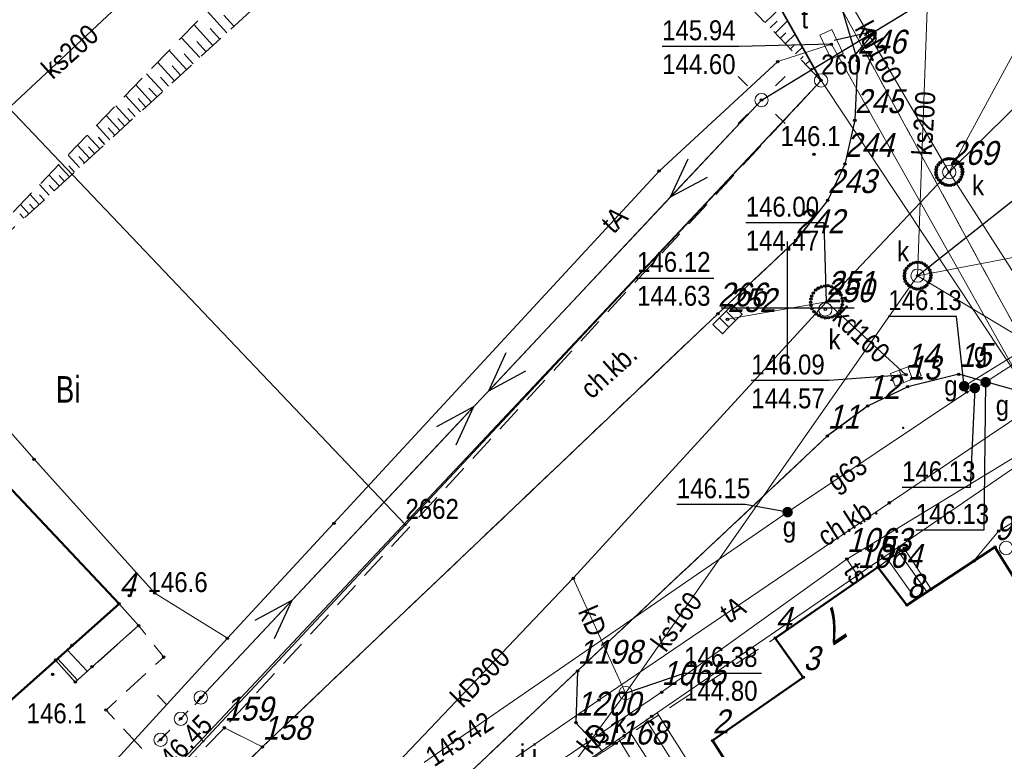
# Model space of a CAD drawing. Header units: metres. Extents: x 5551907 to 5556416, y 5709283 to 5712755.
# Tile 62 of 100: x 5554521 to 5554558, y 5710683 to 5710711. Entities that reach past the tile are written whole.
import ezdxf
from ezdxf.enums import TextEntityAlignment as Align

# ---------------------------------------------------------------- set-up
doc = ezdxf.new("R2010")
doc.units = ezdxf.units.M
for name, pattern in [('1.0_0.5', [1.5, 1, -0.5]), ('1.5_0.5', [2, 1.5, -0.5]), ('219-500', [0]), ('suep_nn_500', [0]), ('supp_500', [1, 0.5, -0.5])]:
    doc.linetypes.add(name, pattern=pattern)
doc.layers.get('0').update_dxf_attribs({"color": 2, "lineweight": 5})
doc.styles.get("Standard").update_dxf_attribs({"font": 'Working1250', "width": 0.75})
doc.linetypes.add('902-500', pattern='A,3.75,0,[1,ksztalty.shx,S=0.5,R=0,X=0,Y=0],3.75', length=7.5)
doc.linetypes.add('otdn_500', pattern='A,5,0,[21,ksztalty.shx,S=0.5,R=0,X=0,Y=0]', length=5)

# ---------------------------------------------------------------- blocks, each defined once
blk = doc.blocks.new('PUNKTBUD')
at = {"color": 0}
blk.add_circle((0, 0), 0.045, dxfattribs=at)
blk = doc.blocks.new('202')
at = {"color": 0, "linetype": 'Continuous', "lineweight": 0}
blk.add_circle((0, 0), 0.25, dxfattribs=at)
blk = doc.blocks.new('203')
at = {"linetype": 'Continuous', "lineweight": 0}
h = blk.add_hatch(color=0, dxfattribs=at)
edge = h.paths.add_edge_path()
edge.add_arc((0, 0), 0.045, 0, 360)
blk = doc.blocks.new('PW01')
at = {"linetype": 'Continuous', "lineweight": 13}
h = blk.add_hatch(color=0, dxfattribs=at)
edge = h.paths.add_edge_path()
edge.add_arc((0, 0), 0.045, 0, 360)
blk = doc.blocks.new('US25')
at = {"linetype": 'Continuous', "lineweight": 0}
h = blk.add_hatch(color=0, dxfattribs=at)
edge = h.paths.add_edge_path()
edge.add_arc((0, 0), 0.2, 0, 360)
blk = doc.blocks.new('US22')
at = {"color": 0, "linetype": 'Continuous', "lineweight": 13}
blk.add_circle((0, 0), 0.25, dxfattribs=at)
blk = doc.blocks.new('US20')
at = {"color": 0, "linetype": 'Continuous', "lineweight": 13}
for p, q in [((-0.5, -0.25), (-0.5, 0.25)), ((-0.5, 0.25), (0.5, 0.25)), ((0.5, -0.25), (0.5, 0.25)), ((-0.5, -0.25), (0.5, -0.25))]:
    blk.add_line(p, q, dxfattribs=at)
blk = doc.blocks.new('US05')
at = {"color": 0, "linetype": 'Continuous', "lineweight": 13}
for p, q in [((-0.525, -0.25), (-0.525, 0.25)), ((-0.525, 0.25), (-0.175, 0.25)), ((-0.175, -0.25), (-0.175, 0.25)), ((-0.175, 0.25), (0.175, 0.25)), ((0.175, -0.25), (0.175, 0.25)), ((0.175, 0.25), (0.525, 0.25)), ((0.525, -0.25), (0.525, 0.25)), ((-0.525, -0.25), (-0.175, -0.25)), ((-0.175, -0.25), (0.175, -0.25)), ((0.175, -0.25), (0.525, -0.25))]:
    blk.add_line(p, q, dxfattribs=at)
blk = doc.blocks.new('SM01')
at = {"color": 0, "linetype": 'Continuous', "lineweight": 13}
for p, q in [((-0.53, 0.531), (-0.883, 0.884)), ((0.531, 0.531), (0.884, 0.884)), ((-0.53, -0.53), (-0.883, -0.883)), ((0.531, -0.53), (0.884, -0.883))]:
    blk.add_line(p, q, dxfattribs=at)
blk.add_circle((0, 0), 0.25, dxfattribs=at)
blk = doc.blocks.new('SUEP1')
at = {"color": 0, "linetype": 'Continuous'}
for p, q in [((5, 0), (3.5, 0.5)), ((15, 0), (13.5, 0.5)), ((0, 0), (5, 0)), ((5, 0), (3.5, -0.5)), ((5, 0), (15, 0)), ((15, 0), (13.5, -0.5))]:
    blk.add_line(p, q, dxfattribs=at)
blk = doc.blocks.new('US15')
at = {"color": 0, "linetype": 'Continuous', "lineweight": 13}
blk.add_circle((0, 0), 0.25, dxfattribs=at)
blk = doc.blocks.new('SM05')
at = {"color": 0, "linetype": 'Continuous', "lineweight": 13}
blk.add_circle((0, 0), 0.25, dxfattribs=at)
blk = doc.blocks.new('PIKIETAW1891')
at = {"color": 0}
blk.add_circle((0, 0), 0.045, dxfattribs=at)
blk = doc.blocks.new('RAMKA500K')
at = {"color": 0}
for p, q in [((150, 197.5), (150, 202.5)), ((147.5, 200), (152.5, 200))]:
    blk.add_line(p, q, dxfattribs=at)

msp = doc.modelspace()

# ---------------------------------------------------------------- linework, layer by layer
at = {"layer": '000 Inne (niezydentyfikowane)', "color": 7, "linetype": 'CONTINUOUS', "lineweight": 25, "flags": 128}
for points in [[(5554528.91, 5710710.35), (5554528.17, 5710711.17)], [(5554549.16, 5710710.74), (5554549.73, 5710711.29)], [(5554529.18, 5710710.6), (5554528.8, 5710711.02)], [(5554549.35, 5710710.54), (5554549.61, 5710710.79)], [(5554549.54, 5710710.34), (5554550, 5710710.8)], [(5554528.39, 5710709.87), (5554527.67, 5710710.66)], [(5554528.65, 5710710.11), (5554528.28, 5710710.51)], [(5554527.89, 5710709.42), (5554527.2, 5710710.17)], [(5554549.73, 5710710.15), (5554549.94, 5710710.35)], [(5554549.92, 5710709.95), (5554550.28, 5710710.3)], [(5554527.4, 5710708.97), (5554526.74, 5710709.69)], [(5554528.13, 5710709.64), (5554527.78, 5710710.03)], [(5554550.11, 5710709.75), (5554550.26, 5710709.9)], [(5554550.3, 5710709.56), (5554550.56, 5710709.81)], [(5554527.64, 5710709.19), (5554527.31, 5710709.56)], [(5554550.49, 5710709.36), (5554550.59, 5710709.46)], [(5554550.68, 5710709.16), (5554550.84, 5710709.31)], [(5554526.94, 5710708.55), (5554526.31, 5710709.24)], [(5554527.17, 5710708.76), (5554526.85, 5710709.11)], [(5554550.87, 5710708.96), (5554550.92, 5710709.02)], [(5554526.5, 5710708.14), (5554525.89, 5710708.81)], [(5554526.72, 5710708.34), (5554526.41, 5710708.68)], [(5554551.06, 5710708.77), (5554551.11, 5710708.82)], [(5554526.07, 5710707.75), (5554525.49, 5710708.39)], [(5554526.28, 5710707.95), (5554525.98, 5710708.27)], [(5554525.66, 5710707.38), (5554525.1, 5710707.99)], [(5554525.86, 5710707.56), (5554525.58, 5710707.88)], [(5554525.27, 5710707.02), (5554524.73, 5710707.61)], [(5554525.46, 5710707.2), (5554525.19, 5710707.5)], [(5554524.89, 5710706.67), (5554524.37, 5710707.24)], [(5554525.08, 5710706.84), (5554524.81, 5710707.13)], [(5554524.51, 5710706.33), (5554524.02, 5710706.87)], [(5554524.7, 5710706.5), (5554524.45, 5710706.78)], [(5554524.13, 5710705.98), (5554523.66, 5710706.5)], [(5554524.32, 5710706.15), (5554524.08, 5710706.42)], [(5554523.75, 5710705.63), (5554523.3, 5710706.12)], [(5554523.94, 5710705.8), (5554523.71, 5710706.06)], [(5554523.37, 5710705.28), (5554522.94, 5710705.75)], [(5554523.56, 5710705.46), (5554523.34, 5710705.7)], [(5554522.99, 5710704.93), (5554522.58, 5710705.38)], [(5554523.18, 5710705.11), (5554522.97, 5710705.34)], [(5554522.61, 5710704.59), (5554522.22, 5710705.01)], [(5554522.8, 5710704.76), (5554522.6, 5710704.98)], [(5554522.23, 5710704.24), (5554521.87, 5710704.64)], [(5554522.42, 5710704.41), (5554522.23, 5710704.62)], [(5554521.85, 5710703.89), (5554521.51, 5710704.27)], [(5554522.04, 5710704.06), (5554521.86, 5710704.26)], [(5554521.47, 5710703.54), (5554521.15, 5710703.89)], [(5554521.66, 5710703.72), (5554521.49, 5710703.9)], [(5554521.28, 5710703.37), (5554521.13, 5710703.54)]]:
    msp.add_lwpolyline(points, dxfattribs=at)
at = {"layer": '217-kontur klasyfikacyjny', "color": 3, "linetype": 'CONTINUOUS', "lineweight": 18, "flags": 128}
for points in [[(5554551.26, 5710708.56), (5554531.77, 5710743.2)], [(5554517.71, 5710710.67), (5554535.63, 5710691.83)], [(5554535.63, 5710691.83), (5554551.26, 5710708.56)]]:
    msp.add_lwpolyline(points, dxfattribs=at)
at = {"layer": '218-kontur użytku gruntowego', "color": 3, "linetype": 'CONTINUOUS', "lineweight": 18, "flags": 128}
for points in [[(5554551.26, 5710708.56), (5554531.77, 5710743.2)], [(5554531.77, 5710743.2), (5554551.26, 5710708.56)], [(5554517.71, 5710710.67), (5554535.63, 5710691.83)], [(5554535.63, 5710691.83), (5554517.71, 5710710.67)], [(5554535.63, 5710691.83), (5554551.26, 5710708.56)], [(5554551.26, 5710708.56), (5554535.63, 5710691.83)], [(5554560.18, 5710695.12), (5554536.59, 5710678.92)], [(5554536.59, 5710678.92), (5554560.18, 5710695.12)], [(5554521.45, 5710676.63), (5554535.63, 5710691.83)], [(5554535.63, 5710691.83), (5554521.45, 5710676.63)]]:
    msp.add_lwpolyline(points, dxfattribs=at)
at = {"layer": '219-działka ewidencyjna', "color": 7, "linetype": '219-500', "lineweight": 18, "flags": 128}
for points in [[(5554531.77, 5710743.2), (5554551.26, 5710708.56)], [(5554517.71, 5710710.67), (5554535.63, 5710691.83)], [(5554551.26, 5710708.56), (5554535.63, 5710691.83)], [(5554551.26, 5710708.56), (5554560.18, 5710695.12)], [(5554560.18, 5710695.12), (5554536.59, 5710678.92)], [(5554535.63, 5710691.83), (5554521.45, 5710676.63)]]:
    msp.add_lwpolyline(points, dxfattribs=at)
at = {"layer": '312-budynek ewidencyjny', "color": 7, "linetype": 'CONTINUOUS', "lineweight": 50, "flags": 128}
for points in [[(5554515.84, 5710698.44), (5554524.86, 5710688.86)], [(5554554.49, 5710688.81), (5554557.8, 5710690.99)], [(5554557.8, 5710690.99), (5554565.85, 5710678.11)], [(5554549.54, 5710687.57), (5554553.4, 5710690.24)], [(5554553.4, 5710690.24), (5554554.49, 5710688.81)], [(5554524.86, 5710688.86), (5554514.49, 5710679.62)], [(5554550.59, 5710686.09), (5554549.54, 5710687.57)], [(5554547.18, 5710683.71), (5554550.59, 5710686.09)], [(5554555.43, 5710670.79), (5554547.18, 5710683.71)]]:
    msp.add_lwpolyline(points, dxfattribs=at)
at = {"layer": '352-schody', "color": 7, "linetype": 'CONTINUOUS', "lineweight": 18, "flags": 128}
for points in [[(5554555.4, 5710689.41), (5554554.49, 5710688.81), (5554553.4, 5710690.24), (5554554.39, 5710690.94)], [(5554555.4, 5710689.41), (5554554.49, 5710688.81), (5554553.4, 5710690.24), (5554554.39, 5710690.94)], [(5554524.86, 5710688.86), (5554525.59, 5710688.04), (5554523.84, 5710686.49), (5554523.21, 5710685.91), (5554522.47, 5710686.74), (5554523.09, 5710687.29)], [(5554524.86, 5710688.86), (5554525.59, 5710688.04), (5554523.84, 5710686.49), (5554523.21, 5710685.91), (5554522.47, 5710686.74), (5554523.09, 5710687.29)]]:
    msp.add_lwpolyline(points, close=True, dxfattribs=at)
for points in [[(5554554.186, 5710690.796), (5554555.24, 5710689.305)], [(5554553.778, 5710690.507), (5554554.823, 5710689.029)], [(5554522.91, 5710687.131), (5554523.656, 5710686.321)], [(5554522.536, 5710686.799), (5554523.288, 5710685.982)]]:
    msp.add_lwpolyline(points, dxfattribs=at)
at = {"layer": 'chodnik', "color": 7, "linetype": '1.0_0.5', "lineweight": 18, "flags": 128}
for points in [[(5554547.38, 5710699.78), (5554550.31, 5710702.54), (5554551.51, 5710704.05), (5554552.16, 5710705.41), (5554552.53, 5710707.06), (5554552.63, 5710709.3), (5554552.05, 5710711.22), (5554536.22, 5710738.38), (5554534.52, 5710738.29), (5554535.52, 5710736.52), (5554537.04, 5710733.84), (5554541.84, 5710725.34), (5554551.26, 5710708.56), (5554528.82, 5710684.19), (5554530.25, 5710683.47)], [(5554543.06, 5710683.29), (5554549.54, 5710687.57), (5554553.4, 5710690.24), (5554554.39, 5710690.94), (5554555.4, 5710689.41), (5554557.8, 5710690.99), (5554560.86, 5710685.97), (5554562.16, 5710686.78), (5554563.05, 5710685.29), (5554561.83, 5710684.55), (5554565.85, 5710678.11), (5554569.6, 5710680.85), (5554561.92, 5710693.81), (5554560.73, 5710695.29), (5554558.78, 5710696.84), (5554556.44, 5710697.5), (5554554.52, 5710697.03), (5554553.01, 5710696.3), (5554551.5, 5710695.18), (5554542.1, 5710686.33), (5554542.04, 5710684.38)], [(5554522.43, 5710678.01), (5554526.67, 5710682.37), (5554524.37, 5710684.86), (5554526.54, 5710686.85), (5554525.59, 5710688.04), (5554523.21, 5710685.91), (5554522.47, 5710686.74), (5554517.99, 5710682.74)], [(5554528.82, 5710684.19), (5554520.79, 5710675.95), (5554520.28, 5710674.67), (5554514.97, 5710669.61), (5554513.24, 5710668.05), (5554507.46, 5710662.87), (5554506.67, 5710663.84), (5554501.67, 5710660.73), (5554502.47, 5710658.5), (5554492.75, 5710650.38), (5554487.47, 5710646.11), (5554486.58, 5710646.11), (5554478.55, 5710643.26), (5554473.4, 5710642.68), (5554473.42, 5710642.28), (5554475.08, 5710642.25), (5554477.43, 5710642.29), (5554478.94, 5710642.57), (5554485.69, 5710644.79), (5554487.11, 5710645.3), (5554488.04, 5710645.72), (5554489.25, 5710646.55), (5554494.7, 5710651.01), (5554503.12, 5710658.09), (5554509.44, 5710663.6), (5554512.43, 5710666.27), (5554515.19, 5710668.72), (5554518.24, 5710671.52), (5554530.25, 5710683.47)]]:
    msp.add_lwpolyline(points, close=True, dxfattribs=at)
at = {"layer": 'jezdnia', "color": 7, "linetype": '1.5_0.5', "lineweight": 18, "flags": 128}
for points in [[(5554518.33, 5710769.05), (5554532.95, 5710743.99), (5554536.22, 5710738.38), (5554552.05, 5710711.22), (5554560.73, 5710695.29), (5554561.92, 5710693.81), (5554569.6, 5710680.85), (5554575.73, 5710670.65), (5554603.83, 5710627.01), (5554609.82, 5710629.69), (5554596.71, 5710647.84), (5554578.75, 5710672.96), (5554575.45, 5710680.03), (5554574.11, 5710683.4), (5554573.92, 5710684.32), (5554574.13, 5710685.01), (5554574.57, 5710685.19), (5554574.89, 5710691.25), (5554574.9, 5710691.73), (5554573.99, 5710692.3), (5554571.83, 5710693.35), (5554570.46, 5710694.21), (5554569.64, 5710695.02), (5554566.41, 5710700.42), (5554565.96, 5710701.56), (5554565.65, 5710703.1), (5554557.03, 5710718.39), (5554556.01, 5710719.47), (5554552.43, 5710725.14), (5554548.9, 5710731.54), (5554542.14, 5710743.53), (5554541.8, 5710744.15), (5554539.98, 5710747.24), (5554537.84, 5710750.92), (5554526.91, 5710768.76), (5554523.93, 5710773.48)], [(5554552.05, 5710711.22), (5554552.63, 5710709.3), (5554552.53, 5710707.06), (5554552.16, 5710705.41), (5554551.51, 5710704.05), (5554550.31, 5710702.54), (5554547.38, 5710699.78), (5554530.25, 5710683.47), (5554518.24, 5710671.52), (5554515.19, 5710668.72), (5554512.43, 5710666.27), (5554509.44, 5710663.6), (5554503.12, 5710658.09), (5554494.7, 5710651.01), (5554489.25, 5710646.55), (5554488.04, 5710645.72), (5554487.11, 5710645.3), (5554485.69, 5710644.79), (5554478.94, 5710642.57), (5554477.43, 5710642.29), (5554475.08, 5710642.25), (5554473.42, 5710642.28), (5554472.43, 5710638.71), (5554473.93, 5710638.51), (5554474.43, 5710637.77), (5554474.72, 5710636.97), (5554474.66, 5710636.42), (5554473.93, 5710635.73), (5554466.73, 5710630.76), (5554450.45, 5710621.12), (5554425.4, 5710609.05), (5554418.6, 5710605.89), (5554417.15, 5710605.26), (5554415.76, 5710605.21), (5554414.27, 5710606.27), (5554419.6, 5710598.38), (5554419.68, 5710600.26), (5554420.54, 5710601.39), (5554426.32, 5710604.38), (5554450.17, 5710615.94), (5554455.64, 5710618.96), (5554457.51, 5710620.02), (5554470.33, 5710627.61), (5554480.55, 5710633.59), (5554490.93, 5710638.9), (5554493.53, 5710640.11), (5554500.28, 5710648.12), (5554500.93, 5710648.88), (5554511.72, 5710657.89), (5554514.76, 5710660.52), (5554517.05, 5710662.45), (5554519.99, 5710665.18), (5554525.09, 5710670.03), (5554526.61, 5710671.37), (5554527.35, 5710672.08), (5554528.16, 5710672.64), (5554535.47, 5710679.96), (5554536.25, 5710680.82), (5554537.58, 5710682.07), (5554542.1, 5710686.33), (5554551.5, 5710695.18), (5554553.01, 5710696.3), (5554554.52, 5710697.03), (5554556.44, 5710697.5), (5554558.78, 5710696.84), (5554560.73, 5710695.29)], [(5554540.13, 5710681.31), (5554543.06, 5710683.29), (5554542.04, 5710684.38), (5554542.1, 5710686.33), (5554537.58, 5710682.07), (5554539.48, 5710682)]]:
    msp.add_lwpolyline(points, close=True, dxfattribs=at)
at = {"layer": 'krawężnik', "color": 7, "linetype": 'CONTINUOUS', "lineweight": 25, "flags": 128}
for points in [[(5554536.22, 5710738.38), (5554552.05, 5710711.22), (5554552.63, 5710709.3), (5554552.53, 5710707.06), (5554552.16, 5710705.41), (5554551.51, 5710704.05), (5554550.31, 5710702.54), (5554547.38, 5710699.78), (5554530.25, 5710683.47)], [(5554569.6, 5710680.85), (5554561.92, 5710693.81), (5554560.73, 5710695.29), (5554558.78, 5710696.84), (5554556.44, 5710697.5), (5554554.52, 5710697.03), (5554553.01, 5710696.3), (5554551.5, 5710695.18), (5554542.1, 5710686.33)], [(5554537.58, 5710682.07), (5554542.1, 5710686.33)], [(5554542.1, 5710686.33), (5554542.04, 5710684.38), (5554543.06, 5710683.29)], [(5554473.42, 5710642.28), (5554475.08, 5710642.25), (5554477.43, 5710642.29), (5554478.94, 5710642.57), (5554485.69, 5710644.79), (5554487.11, 5710645.3), (5554488.04, 5710645.72), (5554489.25, 5710646.55), (5554494.7, 5710651.01), (5554503.12, 5710658.09), (5554509.44, 5710663.6), (5554512.43, 5710666.27), (5554515.19, 5710668.72), (5554518.24, 5710671.52), (5554530.25, 5710683.47)]]:
    msp.add_lwpolyline(points, dxfattribs=at)
at = {"layer": 'ogrodzenie trwałe', "color": 7, "linetype": '902-500', "lineweight": 35, "flags": 128}
msp.add_lwpolyline([(5554526.67, 5710682.37), (5554551.26, 5710708.56), (5554541.84, 5710725.34)], dxfattribs=at)
at = {"layer": 'przewód elektroenergetyczny niskiego napięcia', "color": 1, "linetype": 'suep_nn_500', "lineweight": 18, "flags": 128}
for points in [[(5554549.02, 5710707.82), (5554592.74, 5710734.42)], [(5554592.74, 5710734.42), (5554549.02, 5710707.82)], [(5554527.93, 5710685.33), (5554549.02, 5710707.82)]]:
    msp.add_lwpolyline(points, dxfattribs=at)
at = {"layer": 'przewód elektroenergetyczny podziemny', "color": 1, "linetype": 'CONTINUOUS', "lineweight": 18, "flags": 128}
msp.add_lwpolyline([(5554594.82, 5710652.52), (5554583.35, 5710666.71), (5554579.37, 5710672.77), (5554575.71, 5710680.04), (5554574.03, 5710684.3), (5554568.75, 5710681.89), (5554561.2, 5710693.57), (5554557.94, 5710691.6), (5554557.01, 5710690.47)], dxfattribs=at)
at = {"layer": 'przewód gazowy', "color": 40, "linetype": 'CONTINUOUS', "lineweight": 18, "flags": 128}
for points in [[(5554562.62, 5710698.02), (5554562.4, 5710698.43), (5554561.47, 5710700.02), (5554556.64, 5710697.05), (5554556.74, 5710696.83)], [(5554556.74, 5710696.83), (5554557.04, 5710696.98), (5554557.45, 5710697.2), (5554560.64, 5710699.26), (5554561.91, 5710697.57)], [(5554535.08, 5710677.07), (5554534.66, 5710678.05), (5554535.51, 5710682.32), (5554550, 5710692.31), (5554556.74, 5710696.83)]]:
    msp.add_lwpolyline(points, dxfattribs=at)
at = {"layer": 'przewód kanalizacyjny', "color": 34, "linetype": 'CONTINUOUS', "lineweight": 18, "flags": 128}
for points in [[(5554554.89, 5710701.21), (5554555.26, 5710711.6), (5554544.09, 5710729.4), (5554535.91, 5710743.26), (5554545.02, 5710749.67)], [(5554576.92, 5710743.55), (5554556.08, 5710705.11)], [(5554500.31, 5710688.46), (5554544.09, 5710729.4)], [(5554552.15, 5710711.85), (5554556.08, 5710705.11)], [(5554554.89, 5710701.21), (5554579.77, 5710705.99), (5554587.41, 5710705.76)], [(5554556.08, 5710705.11), (5554551.47, 5710700.22)], [(5554556.08, 5710705.11), (5554563.68, 5710693.24), (5554567.54, 5710688.19)], [(5554554.89, 5710701.21), (5554543.91, 5710685.5)], [(5554590.84, 5710649.16), (5554588.02, 5710653.97), (5554581.05, 5710664.07), (5554568.42, 5710684.56), (5554560.58, 5710697.79), (5554554.89, 5710701.21)], [(5554578.42, 5710600.72), (5554531.42, 5710678.76), (5554541.94, 5710689.82), (5554551.47, 5710700.22)], [(5554547.74, 5710699.57), (5554551.47, 5710700.22)], [(5554554.45, 5710697.48), (5554551.47, 5710700.22)], [(5554541.94, 5710689.82), (5554543.91, 5710685.5)], [(5554543.91, 5710685.5), (5554540.59, 5710681)]]:
    msp.add_lwpolyline(points, dxfattribs=at)
at = {"layer": 'przewód telekomunikacyjny podziemny', "color": 30, "linetype": 'CONTINUOUS', "lineweight": 18, "flags": 128}
for points in [[(5554592.74, 5710734.42), (5554592.52, 5710734.58), (5554589.4, 5710735.12), (5554587.15, 5710734.02), (5554584.18, 5710732.81), (5554581.94, 5710731.73), (5554580.69, 5710730.04), (5554579.34, 5710726.78), (5554576.7, 5710719.1), (5554574.27, 5710710.79), (5554572.35, 5710703.58), (5554570.59, 5710698.68), (5554560.83, 5710694.08), (5554560.1, 5710695.33), (5554552.23, 5710690.54), (5554545.26, 5710685.53), (5554536.07, 5710679.29), (5554537.92, 5710674.67)], [(5554528.93, 5710687.56), (5554532.94, 5710691.89), (5554545.17, 5710705.15), (5554549.63, 5710709.27), (5554551.65, 5710709.92), (5554563.88, 5710688.17)], [(5554528.93, 5710687.56), (5554526.2, 5710689.26), (5554521.66, 5710694.3), (5554515.12, 5710701.76), (5554511.58, 5710704.34), (5554503.42, 5710700.85), (5554490.15, 5710695.48), (5554481.32, 5710691.84), (5554446.12, 5710675.88), (5554431.39, 5710670.48), (5554417.87, 5710666.92), (5554410.21, 5710663.32), (5554402.11, 5710658.57), (5554399.32, 5710657.24)], [(5554497.2, 5710639.43), (5554501.93, 5710645.53), (5554500.79, 5710646.79), (5554500.97, 5710648.37), (5554501.94, 5710648.88), (5554519.53, 5710663.4), (5554530.11, 5710671.94), (5554531, 5710673.56), (5554536.55, 5710676.08), (5554536.3, 5710676.65), (5554535.82, 5710677.8), (5554535.72, 5710679.29), (5554536.75, 5710680.99), (5554542.91, 5710685.24), (5554553.83, 5710692.66), (5554559.08, 5710696.19)], [(5554552.23, 5710690.54), (5554552.63, 5710689.94)], [(5554517.37, 5710676.46), (5554522.37, 5710680.37), (5554528.93, 5710687.56)]]:
    msp.add_lwpolyline(points, dxfattribs=at)
at = {"layer": 'rzedna-Atr2', "color": 7, "flags": 128}
for points in [[(5554551.65, 5710709.92), (5554548.17, 5710709.84), (5554545.284, 5710709.84)], [(5554556.08, 5710705.11), (5554558.43, 5710707.44), (5554561.316, 5710707.44)], [(5554554.89, 5710701.21), (5554558.58, 5710704.13), (5554561.428, 5710704.13)], [(5554551.47, 5710700.22), (5554551.38, 5710703.2), (5554548.425, 5710703.2)], [(5554544.34, 5710701.12), (5554547.226, 5710701.12)], [(5554556.64, 5710697.05), (5554556.35, 5710699.68), (5554553.789, 5710699.68)], [(5554554.45, 5710697.48), (5554551.56, 5710697.26), (5554548.637, 5710697.26)], [(5554557.45, 5710697.2), (5554557.38, 5710691.63), (5554554.819, 5710691.63)], [(5554557.04, 5710696.98), (5554556.87, 5710693.24), (5554554.309, 5710693.24)], [(5554550, 5710692.31), (5554548.4, 5710692.6), (5554545.839, 5710692.6)], [(5554543.91, 5710685.5), (5554546.11, 5710686.25), (5554549.022, 5710686.25)]]:
    msp.add_lwpolyline(points, dxfattribs=at)
at = {"layer": 'skarpa nieumocniona', "color": 7, "linetype": '1.0_0.5', "lineweight": 18, "flags": 128}
msp.add_lwpolyline([(5554515.78, 5710698.33), (5554539.85, 5710720.37), (5554551.26, 5710708.56), (5554541.84, 5710725.34)], close=True, dxfattribs=at)
msp.add_lwpolyline([(5554515.78, 5710698.33), (5554539.85, 5710720.37), (5554551.26, 5710708.56), (5554541.84, 5710725.34)], close=True, dxfattribs=at)
at = {"layer": 'studnia kanalizacyjna', "color": 34, "linetype": 'CONTINUOUS', "lineweight": 18, "flags": 128}
for points in [[(5554556.58, 5710705.12), (5554556.57, 5710705.02), (5554556.54, 5710704.92), (5554556.49, 5710704.83), (5554556.42, 5710704.75), (5554556.34, 5710704.69), (5554556.24, 5710704.64), (5554556.14, 5710704.61), (5554556.04, 5710704.61), (5554555.94, 5710704.63), (5554555.84, 5710704.68), (5554555.76, 5710704.73), (5554555.69, 5710704.81), (5554555.62, 5710704.9), (5554555.59, 5710705), (5554555.58, 5710705.1), (5554555.59, 5710705.2), (5554555.61, 5710705.3), (5554555.67, 5710705.39), (5554555.74, 5710705.47), (5554555.82, 5710705.54), (5554555.92, 5710705.59), (5554556.02, 5710705.61), (5554556.12, 5710705.61), (5554556.22, 5710705.6), (5554556.32, 5710705.55), (5554556.4, 5710705.49), (5554556.47, 5710705.41), (5554556.53, 5710705.32), (5554556.57, 5710705.22)], [(5554555.38, 5710701.12), (5554555.35, 5710701.02), (5554555.29, 5710700.93), (5554555.23, 5710700.85), (5554555.15, 5710700.79), (5554555.05, 5710700.74), (5554554.95, 5710700.71), (5554554.85, 5710700.71), (5554554.75, 5710700.73), (5554554.65, 5710700.78), (5554554.57, 5710700.84), (5554554.49, 5710700.91), (5554554.43, 5710701), (5554554.4, 5710701.1), (5554554.39, 5710701.2), (5554554.4, 5710701.3), (5554554.42, 5710701.4), (5554554.48, 5710701.49), (5554554.55, 5710701.58), (5554554.63, 5710701.64), (5554554.73, 5710701.69), (5554554.83, 5710701.71), (5554554.93, 5710701.71), (5554555.03, 5710701.7), (5554555.13, 5710701.65), (5554555.21, 5710701.59), (5554555.28, 5710701.51), (5554555.34, 5710701.42), (5554555.38, 5710701.32), (5554555.39, 5710701.22)], [(5554552.07, 5710700.24), (5554552.06, 5710700.12), (5554552.02, 5710700), (5554551.97, 5710699.89), (5554551.88, 5710699.78), (5554551.78, 5710699.71), (5554551.67, 5710699.66), (5554551.54, 5710699.63), (5554551.42, 5710699.62), (5554551.29, 5710699.65), (5554551.18, 5710699.7), (5554551.08, 5710699.77), (5554550.99, 5710699.86), (5554550.92, 5710699.97), (5554550.88, 5710700.09), (5554550.87, 5710700.21), (5554550.88, 5710700.33), (5554550.91, 5710700.45), (5554550.97, 5710700.56), (5554551.06, 5710700.67), (5554551.16, 5710700.74), (5554551.27, 5710700.79), (5554551.4, 5710700.82), (5554551.52, 5710700.83), (5554551.65, 5710700.8), (5554551.76, 5710700.75), (5554551.86, 5710700.68), (5554551.95, 5710700.59), (5554552.01, 5710700.48), (5554552.06, 5710700.36)]]:
    msp.add_lwpolyline(points, close=True, dxfattribs=at)
at = {"layer": 'słup przewodów napowietrznych', "color": 7, "linetype": 'supp_500', "lineweight": 18, "flags": 128}
msp.add_lwpolyline([(5554526.42, 5710683.74), (5554527.93, 5710685.33)], dxfattribs=at)
at = {"layer": 'ściana oporowa (linia)', "color": 0, "linetype": 'otdn_500', "lineweight": 18}
for p, q in [((5554544.679, 5710684.486), (5554544.89, 5710684.62)), ((5554544.679, 5710684.486), (5554548.479, 5710678.506)), ((5554543.648, 5710683.767), (5554543.86, 5710683.9)), ((5554543.648, 5710683.767), (5554548.329, 5710676.047))]:
    msp.add_line(p, q, dxfattribs=at)
at = {"layer": 'ściana oporowa (linia)', "color": 0, "lineweight": 18}
for p, q in [((5554545.101, 5710684.754), (5554544.89, 5710684.62)), ((5554545.101, 5710684.754), (5554548.901, 5710678.774)), ((5554544.072, 5710684.033), (5554543.86, 5710683.9)), ((5554544.072, 5710684.033), (5554548.511, 5710677.193))]:
    msp.add_line(p, q, dxfattribs=at)

# ---------------------------------------------------------------- block references
at = {"layer": '202-punkt graniczny', "color": 7, "linetype": 'CONTINUOUS', "lineweight": 18}
msp.add_blockref('202', (5554551.26, 5710708.56), dxfattribs=at)
at = {"layer": '203-punkt graniczny', "color": 7, "linetype": 'CONTINUOUS', "lineweight": 18}
msp.add_blockref('203', (5554535.63, 5710691.83), dxfattribs=at)
at = {"layer": 'kratka ściekowa', "color": 34, "linetype": 'CONTINUOUS', "lineweight": 18}
for p, rotation in [((5554547.74, 5710699.57), 45.216), ((5554554.45, 5710697.48), 21.186)]:
    msp.add_blockref('US05', p, dxfattribs=dict(at, rotation=rotation))
at = {"layer": 'latarnia', "color": 7, "linetype": 'CONTINUOUS', "lineweight": 18}
for p in [(5554549.02, 5710707.82), (5554527.18, 5710684.53)]:
    msp.add_blockref('SM01', p, dxfattribs=at)
at = {"layer": 'pikieta naturalna', "color": 7, "linetype": 'CONTINUOUS', "lineweight": 13}
for p in [(5554550.99, 5710705.78), (5554525.24, 5710689.16), (5554522.36, 5710686.2)]:
    msp.add_blockref('PW01', p, dxfattribs=at)
at = {"layer": 'pikieta sztuczna', "color": 7, "linetype": 'CONTINUOUS', "lineweight": 13}
for p in [(5554528.82, 5710684.19), (5554530.25, 5710683.47)]:
    msp.add_blockref('PW01', p, dxfattribs=at)
at = {"layer": 'przewód elektroenergetyczny niskiego napięcia', "color": 1, "linetype": 'CONTINUOUS', "lineweight": 18}
for p, rotation in [((5554549.02, 5710707.82), 31.317), ((5554549.02, 5710707.82), 226.84), ((5554527.93, 5710685.33), 46.84)]:
    msp.add_blockref('SUEP1', p, dxfattribs=dict(at, rotation=rotation))
at = {"layer": 'Punkt budynku', "color": 5, "linetype": 'CONTINUOUS', "lineweight": 18}
for p in [(5554554.39, 5710690.94), (5554557.8, 5710690.99), (5554553.4, 5710690.24), (5554555.4, 5710689.41), (5554524.86, 5710688.86), (5554554.49, 5710688.81), (5554525.59, 5710688.04), (5554549.54, 5710687.57), (5554523.09, 5710687.29), (5554522.47, 5710686.74), (5554523.84, 5710686.49), (5554550.59, 5710686.09), (5554523.21, 5710685.91), (5554547.18, 5710683.71)]:
    msp.add_blockref('PUNKTBUD', p, dxfattribs=at)
at = {"layer": 'Punkt roboczy BDOT GESUT K1', "color": 6, "linetype": 'CONTINUOUS', "lineweight": 18}
for p in [(5554551.65, 5710709.92), (5554551.65, 5710709.92), (5554549.63, 5710709.27), (5554552.63, 5710709.3), (5554552.63, 5710709.3), (5554552.63, 5710709.3), (5554551.26, 5710708.56), (5554551.26, 5710708.56), (5554551.26, 5710708.56), (5554549.02, 5710707.82), (5554549.02, 5710707.82), (5554549.02, 5710707.82), (5554552.53, 5710707.06), (5554552.53, 5710707.06), (5554552.53, 5710707.06), (5554550.99, 5710705.78), (5554555.92, 5710705.59), (5554556.02, 5710705.61), (5554556.12, 5710705.61), (5554556.22, 5710705.6), (5554552.16, 5710705.41), (5554552.16, 5710705.41), (5554552.16, 5710705.41), (5554555.59, 5710705.2), (5554555.61, 5710705.3), (5554555.67, 5710705.39), (5554555.74, 5710705.47), (5554555.82, 5710705.54), (5554556.32, 5710705.55), (5554556.4, 5710705.49), (5554556.47, 5710705.41), (5554556.53, 5710705.32), (5554556.57, 5710705.22), (5554545.17, 5710705.15), (5554555.58, 5710705.1), (5554555.59, 5710705), (5554555.62, 5710704.9), (5554556.08, 5710705.11), (5554556.08, 5710705.11), (5554556.08, 5710705.11), (5554556.08, 5710705.11), (5554556.08, 5710705.11), (5554556.49, 5710704.83), (5554556.54, 5710704.92), (5554556.57, 5710705.02), (5554556.58, 5710705.12), (5554555.69, 5710704.81), (5554555.76, 5710704.73), (5554555.84, 5710704.68), (5554555.94, 5710704.63), (5554556.04, 5710704.61), (5554556.14, 5710704.61), (5554556.24, 5710704.64), (5554556.34, 5710704.69), (5554556.42, 5710704.75), (5554551.51, 5710704.05), (5554551.51, 5710704.05), (5554551.51, 5710704.05), (5554550.31, 5710702.54), (5554550.31, 5710702.54), (5554550.31, 5710702.54), (5554554.48, 5710701.49), (5554554.55, 5710701.58), (5554554.63, 5710701.64), (5554554.73, 5710701.69), (5554554.83, 5710701.71), (5554554.93, 5710701.71), (5554555.03, 5710701.7), (5554555.13, 5710701.65), (5554555.21, 5710701.59), (5554555.28, 5710701.51), (5554554.39, 5710701.2), (5554554.4, 5710701.3), (5554554.42, 5710701.4), (5554554.89, 5710701.21), (5554554.89, 5710701.21), (5554554.89, 5710701.21), (5554554.89, 5710701.21), (5554554.89, 5710701.21), (5554555.34, 5710701.42), (5554555.38, 5710701.32), (5554555.38, 5710701.12), (5554555.39, 5710701.22), (5554551.16, 5710700.74), (5554551.27, 5710700.79), (5554551.4, 5710700.82), (5554551.52, 5710700.83), (5554551.65, 5710700.8), (5554551.76, 5710700.75), (5554554.4, 5710701.1), (5554554.43, 5710701), (5554554.49, 5710700.91), (5554554.57, 5710700.84), (5554554.65, 5710700.78), (5554555.05, 5710700.74), (5554555.15, 5710700.79), (5554555.23, 5710700.85), (5554555.29, 5710700.93), (5554555.35, 5710701.02), (5554550.91, 5710700.45), (5554550.97, 5710700.56), (5554551.06, 5710700.67), (5554551.86, 5710700.68), (5554551.95, 5710700.59), (5554552.01, 5710700.48), (5554554.75, 5710700.73), (5554554.85, 5710700.71), (5554554.95, 5710700.71), (5554550.87, 5710700.21), (5554550.88, 5710700.33), (5554550.88, 5710700.09), (5554551.47, 5710700.22), (5554551.47, 5710700.22), (5554551.47, 5710700.22), (5554551.47, 5710700.22), (5554552.02, 5710700), (5554552.06, 5710700.36), (5554552.06, 5710700.12), (5554552.07, 5710700.24), (5554547.38, 5710699.78), (5554547.38, 5710699.78), (5554547.38, 5710699.78), (5554550.92, 5710699.97), (5554550.99, 5710699.86), (5554551.08, 5710699.77), (5554551.18, 5710699.7), (5554551.29, 5710699.65), (5554551.42, 5710699.94), (5554551.54, 5710699.63), (5554551.67, 5710699.66), (5554551.78, 5710699.71), (5554551.88, 5710699.78), (5554551.97, 5710699.89), (5554547.74, 5710699.57), (5554547.74, 5710699.57), (5554551.42, 5710699.62), (5554554.45, 5710697.48), (5554554.45, 5710697.48), (5554556.44, 5710697.5), (5554556.44, 5710697.5), (5554556.44, 5710697.5), (5554556.64, 5710697.05), (5554556.64, 5710697.05), (5554557.45, 5710697.2), (5554557.45, 5710697.2), (5554554.52, 5710697.03), (5554554.52, 5710697.03), (5554554.52, 5710697.03), (5554556.74, 5710696.83), (5554556.74, 5710696.83), (5554556.74, 5710696.83), (5554557.04, 5710696.98), (5554557.04, 5710696.98), (5554553.01, 5710696.3), (5554553.01, 5710696.3), (5554553.01, 5710696.3), (5554551.5, 5710695.18), (5554551.5, 5710695.18), (5554551.5, 5710695.18), (5554521.66, 5710694.3), (5554553.83, 5710692.66), (5554550, 5710692.31), (5554550, 5710692.31), (5554532.94, 5710691.89), (5554557.94, 5710691.6), (5554554.39, 5710690.94), (5554557.8, 5710690.99), (5554552.23, 5710690.54), (5554552.23, 5710690.54), (5554557.01, 5710690.47), (5554553.4, 5710690.24), (5554541.94, 5710689.82), (5554541.94, 5710689.82), (5554552.63, 5710689.94), (5554526.2, 5710689.26), (5554555.4, 5710689.41), (5554525.24, 5710689.16), (5554525.59, 5710688.04), (5554528.93, 5710687.56), (5554528.93, 5710687.56), (5554528.93, 5710687.56), (5554549.54, 5710687.57), (5554522.47, 5710686.74), (5554526.54, 5710686.85), (5554542.1, 5710686.33), (5554542.1, 5710686.33), (5554542.1, 5710686.33), (5554542.1, 5710686.33), (5554542.1, 5710686.33), (5554542.1, 5710686.33), (5554522.36, 5710686.2), (5554523.21, 5710685.91), (5554527.93, 5710685.33), (5554527.93, 5710685.33), (5554542.91, 5710685.24), (5554543.91, 5710685.5), (5554543.91, 5710685.5), (5554543.91, 5710685.5), (5554543.91, 5710685.5), (5554545.26, 5710685.53), (5554524.37, 5710684.86), (5554527.18, 5710684.53), (5554544.89, 5710684.62), (5554528.82, 5710684.19), (5554528.82, 5710684.19), (5554528.82, 5710684.19), (5554542.04, 5710684.38), (5554542.04, 5710684.38), (5554542.04, 5710684.38), (5554526.42, 5710683.74), (5554543.86, 5710683.9), (5554530.25, 5710683.47), (5554530.25, 5710683.47), (5554530.25, 5710683.47), (5554530.25, 5710683.47), (5554530.25, 5710683.47), (5554530.25, 5710683.47)]:
    msp.add_blockref('PIKIETAW1891', p, dxfattribs=at)
at = {"layer": 'rzedna', "color": 30, "linetype": 'CONTINUOUS', "lineweight": 18, "rotation": 295.419}
msp.add_blockref('PW01', (5554551.65, 5710709.92), dxfattribs=at)
at = {"layer": 'rzedna', "color": 34, "linetype": 'CONTINUOUS', "lineweight": 18}
for p in [(5554556.08, 5710705.11), (5554554.89, 5710701.21), (5554551.47, 5710700.22), (5554543.91, 5710685.5)]:
    msp.add_blockref('PW01', p, dxfattribs=at)
for p, rotation in [((5554544.34, 5710701.12), 45.216), ((5554554.35, 5710695.48), 21.186)]:
    msp.add_blockref('PW01', p, dxfattribs=dict(at, rotation=rotation))
at = {"layer": 'rzedna', "color": 40, "linetype": 'CONTINUOUS', "lineweight": 18}
for p in [(5554556.64, 5710697.05), (5554557.45, 5710697.2), (5554557.04, 5710696.98), (5554550, 5710692.31)]:
    msp.add_blockref('PW01', p, dxfattribs=at)
at = {"layer": 'szafa telekomunikacyjna lub kontener', "color": 30, "linetype": 'CONTINUOUS', "lineweight": 18, "rotation": 295.419}
msp.add_blockref('US20', (5554551.65, 5710709.92), dxfattribs=at)
at = {"layer": 'słup przewodów napowietrznych', "color": 7, "linetype": 'CONTINUOUS', "lineweight": 18}
for name, p in [('US15', (5554549.02, 5710707.82)), ('SM05', (5554527.93, 5710685.33)), ('SM05', (5554526.42, 5710683.74))]:
    msp.add_blockref(name, p, dxfattribs=at)
at = {"layer": 'Wstawianie ramki sekcyjnej z opisem', "color": 7, "linetype": 'CONTINUOUS', "lineweight": 13}
msp.add_blockref('RAMKA500K', (5554400, 5710500), dxfattribs=at)
msp.add_blockref('RAMKA500K', (5554400, 5710500), dxfattribs=at)
msp.add_blockref('RAMKA500K', (5554400, 5710500), dxfattribs=at)
msp.add_blockref('RAMKA500K', (5554400, 5710500), dxfattribs=at)
at = {"layer": 'właz do komory lub kanału - okrągły', "color": 7, "linetype": 'CONTINUOUS', "lineweight": 18, "rotation": 298.897}
msp.add_blockref('US22', (5554556.08, 5710705.11), dxfattribs=at)
at = {"layer": 'właz do komory lub kanału - okrągły', "color": 7, "linetype": 'CONTINUOUS', "lineweight": 18}
for p in [(5554554.89, 5710701.21), (5554551.42, 5710699.94), (5554558.22, 5710690.96), (5554543.91, 5710685.5)]:
    msp.add_blockref('US22', p, dxfattribs=at)
at = {"layer": 'zasuwa lub zawór', "color": 40, "linetype": 'CONTINUOUS', "lineweight": 18}
for p in [(5554556.64, 5710697.05), (5554557.04, 5710696.98), (5554557.45, 5710697.2), (5554550, 5710692.31)]:
    msp.add_blockref('US25', p, dxfattribs=at)

# ---------------------------------------------------------------- texts
at = {"layer": '202-punkt graniczny-Atr103', "color": 7, "width": 0.9}
msp.add_text('2607', height=0.75, dxfattribs=at).set_placement((5554551.26, 5710708.56), align=Align.BOTTOM_LEFT)
msp.add_text('2607', height=0.75, dxfattribs=at).set_placement((5554551.26, 5710708.56), align=Align.BOTTOM_LEFT)
at = {"layer": '203-punkt graniczny-Atr103', "color": 7, "width": 0.9}
msp.add_text('2662', height=0.75, dxfattribs=at).set_placement((5554535.63, 5710691.83), align=Align.BOTTOM_LEFT)
msp.add_text('2662', height=0.75, dxfattribs=at).set_placement((5554535.63, 5710691.83), align=Align.BOTTOM_LEFT)
at = {"layer": '210-oznaczenie konturu użytku gruntowego', "color": 3, "linetype": 'CONTINUOUS', "lineweight": 18, "width": 0.79}
msp.add_text('Bi', height=1, dxfattribs=at).set_placement((5554522.47, 5710696.43))
at = {"layer": '238-Punkt adresowy budynku', "color": 7, "linetype": 'CONTINUOUS', "lineweight": 25, "oblique": 15, "width": 0.79}
msp.add_text('7', height=1.25, rotation=213.45, dxfattribs=at).set_placement((5554551.58, 5710688.68), align=Align.CENTER)
at = {"layer": 'chodnik-Atr17', "color": 7, "width": 0.9}
for rotation, p in [(42.1, (5554542.63, 5710696.53)), (32.725, (5554551.44, 5710690.99))]:
    msp.add_text('ch.kb.', height=0.75, rotation=rotation, dxfattribs=at).set_placement(p)
at = {"layer": 'jezdnia-Atr17', "color": 7, "width": 0.9}
msp.add_text('j.i.', height=0.75, dxfattribs=at).set_placement((5554539.93, 5710682.82))
at = {"layer": 'pikieta naturalna-Atr2', "color": 7, "width": 0.9}
for s, p in [('146.1', (5554549.73, 5710706.09)), ('146.6', (5554525.93, 5710689.3)), ('146.1', (5554521.38, 5710684.36))]:
    msp.add_text(s, height=0.75, dxfattribs=at).set_placement(p)
at = {"layer": 'pikieta sztuczna-Atr2', "color": 7, "width": 0.9}
msp.add_text('146.45', height=0.75, rotation=45.739, dxfattribs=at).set_placement((5554526.5, 5710682.26))
at = {"layer": 'przewód gazowy-Atr1', "color": 40, "width": 0.9}
msp.add_text('g63', height=0.75, rotation=32.574, dxfattribs=at).set_placement((5554551.6, 5710693.38), align=Align.MIDDLE_LEFT)
at = {"layer": 'przewód kanalizacyjny-Atr1', "color": 34, "width": 0.9}
for s, rotation, p in [('kd160', -61.103, (5554552.83, 5710710.7)), ('ks200', 41.767, (5554522.11, 5710708.85)), ('ks200', 41.767, (5554522.11, 5710708.85)), ('ks200', 86.634, (5554555.05, 5710705.74)), ('kd160', -43.9, (5554551.89, 5710699.84)), ('ks160', 53.763, (5554545.11, 5710687.22)), ('ks160', 53.763, (5554545.11, 5710687.22)), ('kD', 293.166, (5554542.45, 5710688.72)), ('kD300', 45.132, (5554537.52, 5710685.17)), ('kD', 52.269, (5554542.33, 5710683.36))]:
    msp.add_text(s, height=0.75, rotation=rotation, dxfattribs=at).set_placement(p, align=Align.MIDDLE_LEFT)
at = {"layer": 'przewód telekomunikacyjny podziemny-Atr1', "color": 30, "width": 0.9}
for s, rotation, p in [('tA', 46.01, (5554543.19, 5710703.01)), ('ts', 303.69, (5554552.39, 5710690.3)), ('tA', 32.847, (5554547.58, 5710688.41)), ('ts', 34.176, (5554542.57, 5710683.71))]:
    msp.add_text(s, height=0.75, rotation=rotation, dxfattribs=at).set_placement(p, align=Align.MIDDLE_LEFT)
at = {"layer": 'Punkt budynku-Atr104', "color": 5, "oblique": 15, "width": 0.9}
for s, p in [('9', (5554557.8, 5710690.99)), ('5', (5554553.4, 5710690.24)), ('4', (5554524.86, 5710688.86)), ('8', (5554554.49, 5710688.81)), ('4', (5554549.54, 5710687.57)), ('3', (5554550.59, 5710686.09)), ('2', (5554547.18, 5710683.71))]:
    msp.add_text(s, height=0.9, dxfattribs=at).set_placement(p, align=Align.BOTTOM_LEFT)
at = {"layer": 'Punkt roboczy BDOT GESUT K1-Atr103', "color": 6, "oblique": 15, "width": 0.9}
for s, p in [('246', (5554552.63, 5710709.3)), ('245', (5554552.53, 5710707.06)), ('244', (5554552.16, 5710705.41)), ('269', (5554556.08, 5710705.11)), ('269', (5554556.08, 5710705.11)), ('243', (5554551.51, 5710704.05)), ('242', (5554550.31, 5710702.54)), ('251', (5554551.47, 5710700.22)), ('251', (5554551.47, 5710700.22)), ('266', (5554547.38, 5710699.78)), ('250', (5554551.42, 5710699.94)), ('252', (5554547.74, 5710699.57)), ('252', (5554547.74, 5710699.57)), ('14', (5554554.45, 5710697.48)), ('14', (5554554.45, 5710697.48)), ('15', (5554556.44, 5710697.5)), ('13', (5554554.52, 5710697.03)), ('12', (5554553.01, 5710696.3)), ('11', (5554551.5, 5710695.18)), ('1063', (5554552.23, 5710690.54)), ('1063', (5554552.23, 5710690.54)), ('1064', (5554552.63, 5710689.94)), ('1198', (5554542.1, 5710686.33)), ('1198', (5554542.1, 5710686.33)), ('1198', (5554542.1, 5710686.33)), ('1065', (5554545.26, 5710685.53)), ('159', (5554528.82, 5710684.19)), ('159', (5554528.82, 5710684.19)), ('159', (5554528.82, 5710684.19)), ('1200', (5554542.04, 5710684.38)), ('158', (5554530.25, 5710683.47)), ('158', (5554530.25, 5710683.47)), ('158', (5554530.25, 5710683.47)), ('158', (5554530.25, 5710683.47)), ('158', (5554530.25, 5710683.47)), ('158', (5554530.25, 5710683.47)), ('1168', (5554543.06, 5710683.29))]:
    msp.add_text(s, height=0.9, dxfattribs=at).set_placement(p, align=Align.BOTTOM_LEFT)
at = {"layer": 'rzedna-Atr2', "color": 30, "width": 0.9}
msp.add_text('145.94', height=0.75, dxfattribs=at).set_placement((5554545.284, 5710709.848), align=Align.BOTTOM_LEFT)
at = {"layer": 'rzedna-Atr2', "color": 34, "width": 0.9}
for s, p in [('146.00', (5554548.425, 5710703.208)), ('146.12', (5554544.34, 5710701.128)), ('146.09', (5554548.637, 5710697.268)), ('146.38', (5554546.11, 5710686.258))]:
    msp.add_text(s, height=0.75, dxfattribs=at).set_placement(p, align=Align.BOTTOM_LEFT)
at = {"layer": 'rzedna-Atr2', "color": 40, "width": 0.9}
for s, p in [('146.13', (5554553.789, 5710699.688)), ('146.13', (5554554.309, 5710693.248)), ('146.15', (5554545.839, 5710692.607)), ('146.13', (5554554.819, 5710691.638))]:
    msp.add_text(s, height=0.75, dxfattribs=at).set_placement(p, align=Align.BOTTOM_LEFT)
msp.add_text('145.42', height=0.75, rotation=33.265, dxfattribs=at).set_placement((5554536.5, 5710683.01), align=Align.MIDDLE_LEFT)
at = {"layer": 'rzedna-Atr3', "color": 30, "width": 0.9}
msp.add_text('144.60', height=0.75, dxfattribs=at).set_placement((5554545.284, 5710708.572), align=Align.BOTTOM_LEFT)
at = {"layer": 'rzedna-Atr3', "color": 34, "width": 0.9}
for s, p in [('144.47', (5554548.425, 5710701.933)), ('144.63', (5554544.34, 5710699.853)), ('144.57', (5554548.637, 5710695.992)), ('144.80', (5554546.11, 5710684.982))]:
    msp.add_text(s, height=0.75, dxfattribs=at).set_placement(p, align=Align.BOTTOM_LEFT)
at = {"layer": 'szafa telekomunikacyjna lub kontener-Atr17', "color": 30, "width": 0.9}
msp.add_text('t', height=0.75, dxfattribs=at).set_placement((5554550.52, 5710710.52))
at = {"layer": 'właz do komory lub kanału - okrągły-Atr17', "color": 7, "width": 0.9}
for p in [(5554556.94, 5710704.24), (5554554.12, 5710701.75), (5554551.54, 5710698.44), (5554543.48, 5710683.99)]:
    msp.add_text('k', height=0.75, dxfattribs=at).set_placement(p)
at = {"layer": 'zasuwa lub zawór-Atr17', "color": 40, "width": 0.9}
for p in [(5554557.01, 5710697.95), (5554555.89, 5710696.7), (5554557.83, 5710695.96), (5554549.82, 5710691.38)]:
    msp.add_text('g', height=0.75, dxfattribs=at).set_placement(p)

doc.saveas('drawing.dxf')
